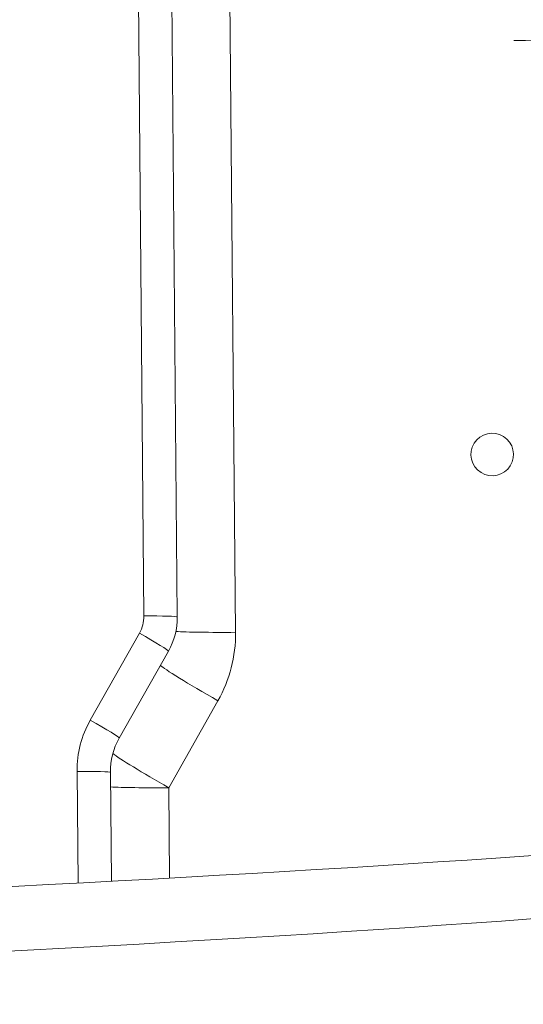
# Model space of a CAD drawing. Header units: millimetres. Extents: x -46 to 5160, y -5105 to -1541.
# Tile 79 of 104: x 4723.81 to 4727.35, y -4980.25 to -4973.33. Entities that reach past the tile are written whole.
import ezdxf

# ---------------------------------------------------------------- set-up
doc = ezdxf.new("R2010")
doc.units = ezdxf.units.MM
doc.header["$LTSCALE"] = 0.3175
doc.layers.add('1轮廓实线层', color=7, linetype='Continuous', lineweight=18)

# ---------------------------------------------------------------- blocks, each defined once
blk = doc.blocks.new('MR10C-1488')
at = {"layer": '1轮廓实线层'}
for p, q in [((7764.2055, -4876.5708), (7764.1413, -4869.3584)), ((7764.44, -4876.5776), (7764.3757, -4869.3652)), ((7764.786, -4869.4731), (7764.8502, -4876.6855)), ((7764.4399, -4876.5778), (7764.44, -4876.5776)), ((7763.8286, -4877.302), (7764.1745, -4876.691)), ((7764.3778, -4876.8182), (7764.0319, -4877.4292)), ((7764.7259, -4877.1662), (7764.3801, -4877.7772)), ((7763.7424, -4878.447), (7763.7354, -4877.6625)), ((7763.9697, -4877.6695), (7763.9698, -4877.6693)), ((7763.9766, -4878.4346), (7763.9698, -4877.6693)), ((7764.3801, -4877.7772), (7764.3857, -4878.4125))]:
    blk.add_line(p, q, dxfattribs=at)
blk.add_ellipse((7766.6546, -4875.4362), major_axis=(-0.127, 0.0791), ratio=0.999045, dxfattribs=at)
for centre, major_axis, ratio, start_param, end_param in [((7763.9656, -4876.5728), (-0.2037, 0.1269), 0.999045, 3.183801, 3.707399), ((7764.2, -4876.5797), (-0.24, -0.0021), 0.036886, 3.141631, 4.688946), ((7763.9601, -4876.5817), (0.4074, -0.2539), 0.999045, 0.042208, 0.565807), ((7764.1689, -4876.6999), (-0.2089, 0.1182), 0.043657, 3.139747, 4.710543), ((7764.8613, -4876.6677), (-0.48, -0.0043), 0.036886, 0.453638, 1.547353), ((7763.8905, -4876.6932), (0.8147, -0.5078), 0.999045, 0.042208, 0.565807), ((7764.737, -4877.1484), (-0.4177, 0.2365), 0.043657, 0.139551, 1.568951), ((7764.4551, -4877.6568), (0.611, -0.3808), 0.999045, 3.183801, 3.707399), ((7763.823, -4877.3109), (-0.2089, 0.1182), 0.043657, 3.139747, 4.710543), ((7764.4496, -4877.6657), (-0.4074, 0.2539), 0.999045, 0.042208, 0.565807), ((7764.3912, -4877.7594), (-0.4177, 0.2365), 0.043657, 0.282172, 1.568951), ((7763.7298, -4877.6714), (-0.24, -0.0021), 0.036886, 3.141631, 4.688946), ((7764.3912, -4877.7594), (-0.48, -0.0043), 0.036886, 0.503019, 1.547353), ((7739.0069, -4877.8906), (32.4787, 0.2893), 0.036886, 5.2382, 5.99136), ((7739.0111, -4878.3702), (-31.9987, -0.2851), 0.036886, 2.033384, 2.865445)]:
    blk.add_ellipse(centre, major_axis=major_axis, ratio=ratio, start_param=start_param, end_param=end_param, dxfattribs=at)
blk.add_open_spline([(7767.1282, -4872.5231), (7767.0229, -4872.5248), (7766.9156, -4872.5262), (7766.8059, -4872.5272)], degree=3, dxfattribs=at)

msp = doc.modelspace()

# ---------------------------------------------------------------- block references
msp.add_blockref('MR10C-1488', (-3039.52709, -100.95006))

doc.saveas('drawing.dxf')
